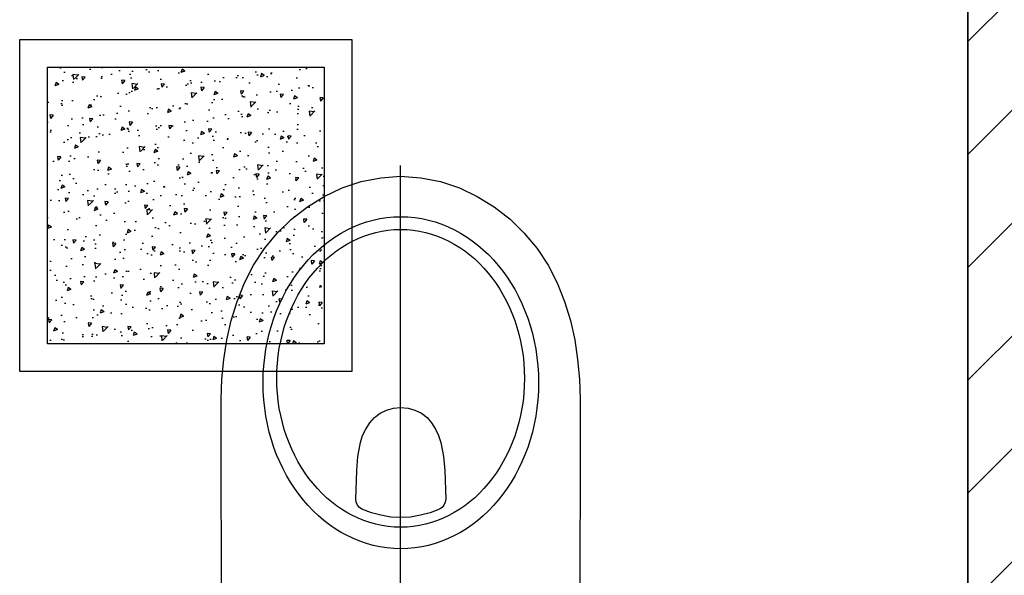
# Model space of a CAD drawing. Header units: millimetres. Extents: x 28600 to 181045, y -399112 to -163690.
# Tile 154 of 256: x 61041 to 61139, y -197674 to -197619. Entities that reach past the tile are written whole.
import ezdxf

# ---------------------------------------------------------------- set-up
doc = ezdxf.new("R2010")
doc.units = ezdxf.units.MM
doc.layers.get('0').update_dxf_attribs({"color": 8})
for name, color, linetype in [('!! 1_hatch projektowane ściany', 8, 'Continuous'), ('!! 1_PROJ Sciany', 8, 'Continuous'), ('!! 2_wypos-sanitarne', 8, 'Continuous'), ('E1', 2, 'Continuous')]:
    doc.layers.add(name, color=color, linetype=linetype)

# ---------------------------------------------------------------- blocks, each defined once
blk = doc.blocks.new('A$C324a30b8')
for points in [[(0, 0.01049), (0, -0.71083)], [(0.17552, 0), (0.17692, -0.11958), (0.17797, -0.23916), (0.17832, -0.47832), (0.17762, -0.49825), (0.17587, -0.51783), (0.17273, -0.53741), (0.16853, -0.55664), (0.16259, -0.57552), (0.15524, -0.59405), (0.14615, -0.61153), (0.13531, -0.62832), (0.12272, -0.64335), (0.10839, -0.65734), (0.09266, -0.66958), (0.07587, -0.68007), (0.05804, -0.68846), (0.03916, -0.69475), (0.01958, -0.6986), (0, -0.7), (-0.01993, -0.6986), (-0.03951, -0.69475), (-0.05839, -0.68846), (-0.07622, -0.68007), (-0.09301, -0.66958), (-0.10874, -0.65734), (-0.12272, -0.64335), (-0.13566, -0.62832), (-0.1465, -0.61153), (-0.15559, -0.59405), (-0.16294, -0.57552), (-0.16888, -0.55664), (-0.17308, -0.53741), (-0.17587, -0.51783), (-0.17762, -0.49825), (-0.17832, -0.47832), (-0.17797, -0.23916), (-0.17727, -0.11958), (-0.17552, 0)], [(-0.17552, 0), (0.17552, 0)], [(-0.07762, -0.24458), (-0.07762, -0.29545)], [(0.07727, -0.24755), (0.07727, -0.293)], [(-0.10385, -0.26993), (-0.0514, -0.26993)], [(0.05104, -0.26993), (0.10244, -0.26993)]]:
    blk.add_lwpolyline(points)
for points in [[(-0.07762, -0.27727), (-0.07483, -0.27692), (-0.07238, -0.27517), (-0.07063, -0.27272), (-0.06993, -0.26993), (-0.07063, -0.26713), (-0.07238, -0.26468), (-0.07483, -0.26294), (-0.07762, -0.26224), (-0.08042, -0.26294), (-0.08287, -0.26468), (-0.08462, -0.26713), (-0.08497, -0.26993), (-0.08462, -0.27272), (-0.08287, -0.27517), (-0.08042, -0.27692)], [(-0.04476, -0.37902), (-0.04441, -0.37588), (-0.04301, -0.37308), (-0.04126, -0.37063), (-0.03846, -0.36888), (-0.02937, -0.36538), (-0.01958, -0.36294), (-0.00979, -0.36119), (0, -0.36084), (0.00979, -0.36119), (0.01958, -0.36294), (0.02902, -0.36538), (0.03846, -0.36888), (0.04091, -0.37063), (0.04301, -0.37308), (0.04405, -0.37588), (0.04441, -0.37902), (0.0437, -0.40734), (0.04266, -0.42133), (0.03986, -0.43531), (0.03776, -0.44231), (0.03461, -0.4486), (0.03077, -0.4549), (0.02587, -0.46014), (0.02028, -0.46434), (0.01399, -0.46748), (0.00699, -0.46958), (0, -0.47028), (-0.00734, -0.46958), (-0.01399, -0.46748), (-0.02063, -0.46434), (-0.02622, -0.46014), (-0.03077, -0.4549), (-0.03461, -0.4486), (-0.03776, -0.44231), (-0.03986, -0.43531), (-0.04266, -0.42133), (-0.04405, -0.40734)]]:
    blk.add_lwpolyline(points, close=True)
blk.add_circle((0.07744, -0.26975), 0.00752)
for centre, major_axis, ratio in [((-0.00018, -0.49476), (0, -0.16504), 0.829441), ((0, -0.49913), (0, -0.14808), 0.831158)]:
    blk.add_ellipse(centre, major_axis=major_axis, ratio=ratio, start_param=0, end_param=6.283185)
blk = doc.blocks.new('A$C33CB33F5')
at = {"layer": 'E1'}
h = blk.add_hatch(dxfattribs=at)
h.set_pattern_fill('AR-CONC', color=256)
h.set_pattern_definition([(50, (7522.688, -14898.817), (7.1726018, -0.6275213), [0.75, -8.25]), (355, (7522.688, -14898.817), (-1.3875133, 7.5219213), [0.6, -6.6]), (100.451444, (7523.286, -14898.869), (5.7850885, 6.8944), [0.637402, -7.011421]), (46.1842, (7522.688, -14896.817), (10.6724133, -1.655193), [1.125, -12.375]), (96.635635, (7523.578, -14896.955), (9.3466195, 9.741186), [0.9561034, -10.5171376]), (351.184164, (7522.688, -14896.817), (9.3466195, 9.741186), [0.9, -9.9]), (21, (7523.688, -14897.317), (5.9690705, -4.026189), [0.75, -8.25]), (326, (7523.688, -14897.317), (2.4331533, 7.2515005), [0.6, -6.6]), (71.451445, (7524.1856, -14897.6525), (8.4022238, 3.2253115), [0.637402, -7.011421]), (37.5, (7522.6882, -14898.817), (0.12159855, 3.32893854), [0, -6.52, 0, -6.7, 0, -6.625]), (7.5, (7522.688, -14898.817), (2.6306954, 3.9441171), [0, -3.82, 0, -6.37, 0, -2.525]), (327.5, (7520.4582, -14898.817), (5.33822436, -0.2255487), [0, -2.5, 0, -7.8, 0, -10.35]), (317.5, (7519.458, -14898.817), (5.8318617, 1.0010498), [0, -3.25, 0, -5.18, 0, -7.35])])
h.paths.add_polyline_path([(25, -25), (25, 25), (-25, 25), (-25, -25)])
for points in [[(-30, 30), (30, 30), (30, -30), (-30, -30)], [(-25, 25), (25, 25), (25, -25), (-25, -25)]]:
    blk.add_lwpolyline(points, close=True, dxfattribs=at)

msp = doc.modelspace()

# ---------------------------------------------------------------- hatches: boundary and pattern name
at = {"layer": '!! 1_hatch projektowane ściany'}
h = msp.add_hatch(dxfattribs=at)
h.set_pattern_fill('ANSI31', color=256, scale=2.5)
h.set_pattern_definition([(45, (0, -1.54), (-5.61266008, 5.61266008), [])])
h.paths.add_polyline_path([(61399.56735, -197845.62813), (61399.56735, -197833.62813), (61155.43682, -197833.62813), (61155.43682, -197623.62813), (61399.56735, -197624.50331), (61399.56735, -197611.62813), (61147.43682, -197611.62813), (61147.43682, -197546.87813), (61135.43682, -197546.87813), (61135.43682, -197910.37813), (61147.43682, -197910.37813), (61147.43682, -197845.62813)])

# ---------------------------------------------------------------- linework, layer by layer
msp.add_lwpolyline([(61399.56735, -197845.62813), (61399.56735, -197833.62813), (61155.43682, -197833.62813), (61155.43682, -197623.62813), (61399.56735, -197624.50331), (61399.56735, -197611.62813), (61147.43682, -197611.62813), (61147.43682, -197546.87813), (61135.43682, -197546.87813), (61135.43682, -197910.37813), (61147.43682, -197910.37813), (61147.43682, -197845.62813)], close=True, dxfattribs=at)
at = {"layer": '!! 1_PROJ Sciany'}
msp.add_lwpolyline([(61399.56735, -197845.62813), (61135.43682, -197845.62813), (61135.43682, -197611.62813), (61399.56735, -197611.62813)], dxfattribs=at)

# ---------------------------------------------------------------- block references
at = {"layer": '!! 2_wypos-sanitarne', "xscale": 100, "yscale": 100, "zscale": 100, "rotation": 180}
msp.add_blockref('A$C324a30b8', (61079.07918, -197704.34908), dxfattribs=at)
at = {"layer": 'E1', "color": 4, "ltscale": 20, "xscale": 0.55, "yscale": 0.55, "zscale": 0.55, "rotation": 180}
msp.add_blockref('A$C33CB33F5', (61057.71945, -197637.25313), dxfattribs=at)

doc.saveas('drawing.dxf')
